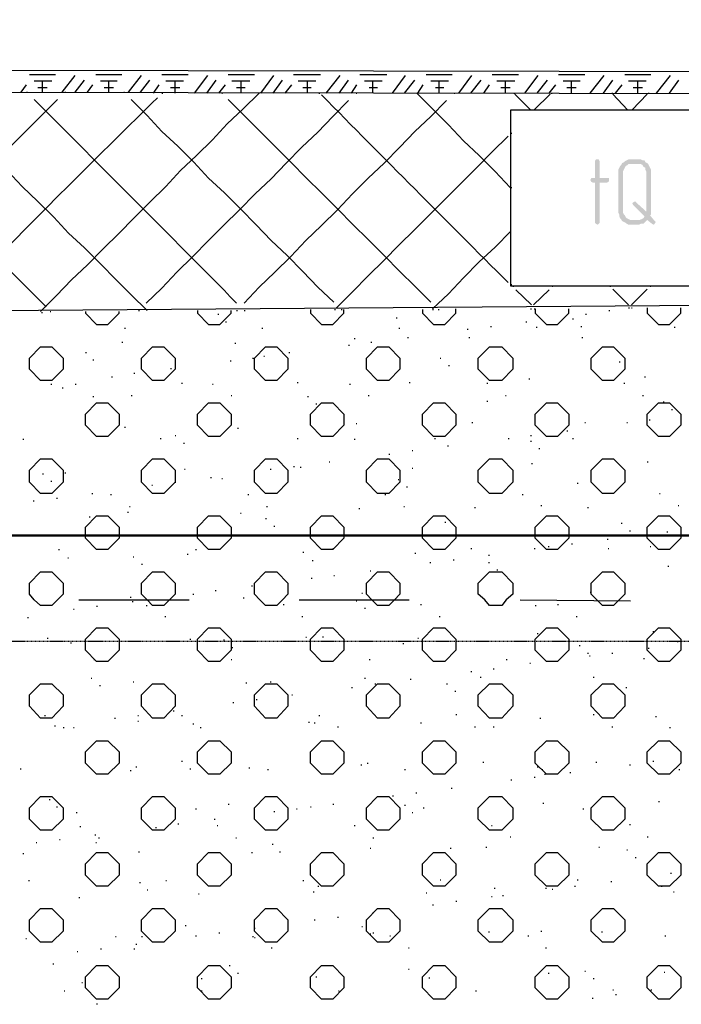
# Model space of a CAD drawing. Header units: millimetres. Extents: x -93479 to 1057970, y -66333 to 172656.
# Tile 48 of 145: x 146545 to 149548, y 47836 to 52305. Entities that reach past the tile are written whole.
import ezdxf

# ---------------------------------------------------------------- set-up
doc = ezdxf.new("R2010")
doc.units = ezdxf.units.MM
doc.linetypes.add('01 Штриховая _4 мм_', pattern=[6, 3.5, -2.5])
doc.layers.add('PDF _Геометрия', color=7, linetype='Continuous')
doc.layers.add('PDF _Сплошная заливка', color=7, linetype='Continuous')
doc.layers.add('РАЗМЕРЫ', color=7, linetype='Continuous', lineweight=9)

# ---------------------------------------------------------------- blocks, each defined once
blk = doc.blocks.new('геология 1')
at = {"layer": 'PDF _Сплошная заливка', "transparency": 33554559}
for points in [[(9.3567, -9.6903), (9.3534, -9.6903), (9.3517, -9.6936), (9.3517, -9.7236), (9.3451, -9.7236), (9.3434, -9.727), (9.3451, -9.7303), (9.3484, -9.732), (9.3517, -9.732), (9.3517, -9.8036), (9.3534, -9.8053), (9.3567, -9.807), (9.3584, -9.8053), (9.3601, -9.8036), (9.3601, -9.732), (9.3734, -9.732), (9.3751, -9.7303), (9.3767, -9.7303), (9.3767, -9.7236), (9.3601, -9.7236), (9.3601, -9.6936), (9.3584, -9.6903)], [(9.4001, -9.697), (9.3984, -9.7003), (9.3967, -9.702), (9.3951, -9.7053), (9.3934, -9.7086), (9.3934, -9.7853), (9.3951, -9.7886), (9.3951, -9.792), (9.3967, -9.7953), (9.3984, -9.797), (9.4001, -9.8003), (9.4184, -9.7986), (9.4151, -9.7986), (9.4117, -9.797), (9.4084, -9.7953), (9.4067, -9.7936), (9.4051, -9.7903), (9.4034, -9.7886), (9.4017, -9.7853), (9.4017, -9.712), (9.4034, -9.7086), (9.4051, -9.7053), (9.4067, -9.702), (9.4101, -9.7003), (9.4117, -9.6986), (9.4267, -9.6986)], [(9.4267, -9.6903), (9.4117, -9.6903), (9.4084, -9.692), (9.4051, -9.6936), (9.4034, -9.6953), (9.4001, -9.697), (9.4267, -9.6986), (9.4334, -9.6986), (9.4367, -9.7003), (9.4384, -9.7036), (9.4417, -9.7053), (9.4417, -9.7086), (9.4434, -9.712), (9.4434, -9.7836), (9.4517, -9.7853), (9.4517, -9.7086), (9.4501, -9.7053), (9.4484, -9.702), (9.4467, -9.6986), (9.4451, -9.697), (9.4417, -9.6953), (9.4401, -9.692), (9.4367, -9.692), (9.4334, -9.6903), (9.4301, -9.6903)], [(9.4234, -9.7653), (9.4201, -9.767), (9.4184, -9.7686), (9.4201, -9.772), (9.4401, -9.792), (9.4384, -9.7953), (9.4351, -9.797), (9.4317, -9.7986), (9.4451, -9.7986), (9.4534, -9.8053), (9.4567, -9.807), (9.4584, -9.8053), (9.4601, -9.802), (9.4584, -9.8003), (9.4501, -9.7903), (9.4517, -9.7886), (9.4517, -9.7853), (9.4434, -9.7836), (9.4251, -9.767)], [(9.4317, -9.7986), (9.4184, -9.7986), (9.4001, -9.8003), (9.4034, -9.802), (9.4067, -9.8036), (9.4084, -9.8053), (9.4117, -9.807), (9.4301, -9.807), (9.4334, -9.8053), (9.4384, -9.8053), (9.4401, -9.8036), (9.4434, -9.8003), (9.4451, -9.7986)]]:
    blk.add_hatch(color=7, dxfattribs=at).paths.add_polyline_path(points)
at = {"layer": 'PDF _Геометрия', "color": 7, "lineweight": 25}
for points in [[(1.0584, -10.097), (1.1434, -10.1053), (1.2334, -10.112), (1.3267, -10.117), (1.4234, -10.122), (1.5234, -10.1253), (1.6284, -10.1286), (1.8451, -10.1286, 0.016666), (3.5067, -9.8736), (3.6901, -9.8503), (3.8901, -9.8236), (4.1034, -9.7986), (4.3301, -9.772), (4.5667, -9.7453), (4.8134, -9.7203), (5.0684, -9.697), (5.3301, -9.677, -0.016439), (7.9617, -9.5303), (12.6001, -9.5386), (13.0317, -9.5386)], [(13.0317, -9.932, 0.001031), (7.9617, -9.9636), (8.0801, -9.9636), (8.0817, -9.9636), (8.0801, -9.9636), (8.0734, -10.0036), (8.0684, -10.042)]]:
    blk.add_lwpolyline(points, format="xyb", dxfattribs=at)
for points in [[(8.3417, -9.5386), (8.3884, -9.5386)], [(8.4001, -9.5703), (8.4234, -9.5403)], [(8.4234, -9.5703), (8.4401, -9.5486)], [(8.4601, -9.5386), (8.5067, -9.5386)], [(8.5184, -9.5703), (8.5417, -9.5403)], [(8.5401, -9.5703), (8.5567, -9.5486)], [(8.5784, -9.5386), (8.6251, -9.5386)], [(8.6367, -9.572), (8.6601, -9.5403)], [(8.6584, -9.572), (8.6751, -9.5486)], [(8.6967, -9.5386), (8.7434, -9.5386)], [(8.7551, -9.572), (8.7784, -9.5403)], [(8.7767, -9.572), (8.7934, -9.5486)], [(8.8134, -9.5386), (8.8617, -9.5386)], [(8.8717, -9.572), (8.8967, -9.5403)], [(8.8951, -9.572), (8.9117, -9.5486)], [(8.9317, -9.5386), (8.9801, -9.5386)], [(8.9901, -9.572), (9.0134, -9.5403)], [(9.0117, -9.572), (9.0301, -9.5486)], [(9.0501, -9.5386), (9.0967, -9.5386)], [(9.1084, -9.572), (9.1317, -9.5403)], [(9.1301, -9.572), (9.1484, -9.5486)], [(9.1684, -9.5386), (9.2151, -9.5386)], [(9.2267, -9.572), (9.2501, -9.5403)], [(9.2484, -9.572), (9.2667, -9.5486)], [(9.2867, -9.5386), (9.3334, -9.5386)], [(9.3434, -9.572), (9.3684, -9.5403)], [(9.3667, -9.572), (9.3834, -9.5486)], [(9.4051, -9.5386), (9.4517, -9.5386)], [(9.4617, -9.572), (9.4867, -9.5403)], [(9.4851, -9.572), (9.5017, -9.5486)], [(8.3267, -9.5703), (8.3367, -9.557)], [(8.3501, -9.5503), (8.3817, -9.5503)], [(8.3567, -9.562), (8.3734, -9.562)], [(8.3651, -9.5703), (8.3651, -9.5503)], [(8.4451, -9.5703), (8.4551, -9.557)], [(8.4684, -9.5503), (8.4984, -9.5503)], [(8.4751, -9.562), (8.4917, -9.562)], [(8.4834, -9.5703), (8.4834, -9.5503)], [(8.5634, -9.572), (8.5734, -9.557)], [(8.5851, -9.5503), (8.6167, -9.5503)], [(8.5934, -9.562), (8.6101, -9.562)], [(8.6017, -9.572), (8.6017, -9.5503)], [(8.6801, -9.572), (8.6917, -9.557)], [(8.7034, -9.5503), (8.7351, -9.5503)], [(8.7117, -9.562), (8.7267, -9.562)], [(8.7201, -9.572), (8.7201, -9.5503)], [(8.7984, -9.572), (8.8101, -9.557)], [(8.8217, -9.5503), (8.8534, -9.5503)], [(8.8301, -9.562), (8.8451, -9.562)], [(8.8384, -9.572), (8.8384, -9.5503)], [(8.9167, -9.572), (8.9267, -9.557)], [(8.9401, -9.5503), (8.9717, -9.5503)], [(8.9484, -9.562), (8.9634, -9.562)], [(8.9551, -9.572), (8.9551, -9.5503)], [(9.0351, -9.572), (9.0451, -9.557)], [(9.0584, -9.5503), (9.0901, -9.5503)], [(9.0667, -9.562), (9.0817, -9.562)], [(9.0734, -9.572), (9.0734, -9.5503)], [(9.1534, -9.572), (9.1634, -9.557)], [(9.1767, -9.5503), (9.2084, -9.5503)], [(9.1834, -9.562), (9.2001, -9.562)], [(9.1917, -9.572), (9.1917, -9.5503)], [(9.2701, -9.572), (9.2817, -9.557)], [(9.2951, -9.5503), (9.3251, -9.5503)], [(9.3017, -9.562), (9.3184, -9.562)], [(9.3101, -9.572), (9.3101, -9.5503)], [(9.3884, -9.572), (9.4001, -9.557)], [(9.4117, -9.5503), (9.4434, -9.5503)], [(9.4201, -9.562), (9.4367, -9.562)], [(9.4284, -9.572), (9.4284, -9.5503)], [(12.6017, -9.5786), (12.6001, -9.5786), (7.9617, -9.5703), (8.0801, -9.5703)], [(8.1417, -9.8336), (8.1701, -9.8053), (8.1984, -9.7786), (8.2251, -9.7503), (8.2534, -9.722), (8.2817, -9.6936), (8.3084, -9.667), (8.3367, -9.6386), (8.3651, -9.6103), (8.3917, -9.5836)], [(8.5517, -9.9603), (8.5234, -9.932), (8.4967, -9.9053), (8.4684, -9.877), (8.4401, -9.8486), (8.4117, -9.822), (8.3851, -9.7936), (8.3567, -9.7653), (8.3284, -9.7386), (8.3017, -9.7103), (8.2734, -9.682), (8.2451, -9.6536), (8.2184, -9.627), (8.1901, -9.5986), (8.1617, -9.5703)], [(8.3367, -9.5703), (8.3384, -9.5703)], [(8.3617, -9.962), (8.3901, -9.9336), (8.4167, -9.9053), (8.4451, -9.8786), (8.4734, -9.8503), (8.5017, -9.822), (8.5284, -9.7953), (8.5567, -9.767), (8.5851, -9.7386), (8.6117, -9.7103), (8.6401, -9.6836), (8.6684, -9.6553), (8.6951, -9.627), (8.7234, -9.6003), (8.7517, -9.572)], [(8.4051, -9.5703), (8.4067, -9.5703)], [(8.5101, -9.5703), (8.5117, -9.5703)], [(8.8851, -9.9453), (8.8567, -9.9186), (8.8301, -9.8903), (8.8017, -9.862), (8.7734, -9.8353), (8.7467, -9.807), (8.7184, -9.7786), (8.6901, -9.7503), (8.6617, -9.7236), (8.6351, -9.6953), (8.6067, -9.667), (8.5784, -9.6403), (8.5517, -9.612), (8.5234, -9.5836)], [(8.5784, -9.572), (8.5801, -9.572)], [(8.6851, -9.572), (8.6867, -9.572)], [(9.0584, -9.9453), (9.0301, -9.917), (9.0034, -9.8903), (8.9751, -9.862), (8.9467, -9.8336), (8.9201, -9.807), (8.8917, -9.7786), (8.8634, -9.7503), (8.8367, -9.7236), (8.8084, -9.6953), (8.7801, -9.667), (8.7517, -9.6386), (8.7251, -9.612), (8.6967, -9.5836)], [(8.8584, -9.572), (8.8601, -9.572)], [(8.9251, -9.572), (8.9267, -9.572)], [(9.2001, -9.7403), (9.1734, -9.712), (9.1451, -9.6836), (9.1167, -9.657), (9.0901, -9.6286), (9.0617, -9.6003), (9.0334, -9.572)], [(9.1001, -9.572), (9.1017, -9.572)], [(9.2067, -9.572), (9.2084, -9.572)], [(9.2367, -9.602), (9.2084, -9.5736)], [(9.2434, -9.602), (9.2717, -9.5736)], [(9.2734, -9.572), (9.2751, -9.572)], [(9.3817, -9.572), (9.3834, -9.572)], [(9.4101, -9.602), (9.3834, -9.5736)], [(9.4167, -9.602), (9.4184, -9.602), (9.4451, -9.5736)], [(9.4467, -9.572), (9.4484, -9.572)], [(8.5501, -9.947), (8.5784, -9.9203), (8.6051, -9.892), (8.6334, -9.8636), (8.6617, -9.8353), (8.6884, -9.8086), (8.7167, -9.7803), (8.7451, -9.752), (8.7734, -9.7253), (8.8001, -9.697), (8.8284, -9.6686), (8.8567, -9.642), (8.8834, -9.6136), (8.9117, -9.5853)], [(8.7251, -9.947), (8.7517, -9.9186), (8.7801, -9.892), (8.8084, -9.8636), (8.8351, -9.8353), (8.8634, -9.8086), (8.8917, -9.7803), (8.9184, -9.752), (8.9467, -9.7236), (8.9751, -9.697), (9.0034, -9.6686), (9.0301, -9.6403), (9.0584, -9.6136), (9.0867, -9.5853)], [(9.2384, -9.602), (9.2401, -9.602)], [(9.4117, -9.602), (9.4134, -9.602)], [(8.8901, -9.9553), (8.9184, -9.927), (8.9467, -9.8986), (8.9751, -9.8703), (9.0017, -9.8436), (9.0301, -9.8153), (9.0584, -9.787), (9.0851, -9.7603), (9.1134, -9.732), (9.1417, -9.7036), (9.1684, -9.677), (9.1967, -9.6486)], [(9.2017, -9.6436), (9.2034, -9.6436)], [(9.2017, -9.7403), (9.2034, -9.7403)], [(9.0617, -9.957), (9.0901, -9.9303), (9.1167, -9.902), (9.1451, -9.8736), (9.1734, -9.847), (9.2017, -9.8186)], [(9.2017, -9.9136), (9.2034, -9.9136)], [(9.2051, -9.917), (9.2067, -9.917)], [(9.2751, -9.917), (9.2767, -9.917)], [(9.3784, -9.917), (9.3801, -9.917)], [(9.4501, -9.917), (9.4517, -9.917)], [(9.2384, -9.9503), (9.2101, -9.9236)], [(9.2417, -9.9503), (9.2701, -9.9236)], [(9.4117, -9.9503), (9.3834, -9.922)], [(9.4167, -9.9503), (9.4451, -9.922)], [(8.3634, -9.9636), (8.3651, -9.9636)], [(8.3784, -9.962), (8.3801, -9.962)], [(8.4417, -9.962), (8.4417, -9.9653), (8.4617, -9.9853), (8.4817, -9.9853), (8.5017, -9.9653), (8.5017, -9.962)], [(8.5367, -9.9603), (8.5384, -9.9603)], [(8.6417, -9.9603), (8.6417, -9.9653), (8.6617, -9.9853), (8.6817, -9.9853), (8.7017, -9.9653), (8.7017, -9.9603)], [(8.6784, -9.967), (8.6801, -9.967)], [(8.7117, -9.9603), (8.7134, -9.9603)], [(8.7251, -9.9603), (8.7267, -9.9603)], [(8.8434, -9.9586), (8.8434, -9.9653), (8.8634, -9.9853), (8.8834, -9.9853), (8.9034, -9.9653), (8.9034, -9.9586)], [(8.8867, -9.9586), (8.8884, -9.9586)], [(8.8984, -9.9586), (8.9001, -9.9586)], [(9.0434, -9.9586), (9.0434, -9.9653), (9.0634, -9.9853), (9.0834, -9.9853), (9.1034, -9.9653), (9.1034, -9.957)], [(9.0617, -9.9586), (9.0634, -9.9586)], [(9.0717, -9.9586), (9.0734, -9.9586)], [(9.2367, -9.957), (9.2384, -9.957)], [(9.2434, -9.957), (9.2451, -9.957), (9.2451, -9.9653), (9.2651, -9.9853), (9.2851, -9.9853), (9.3051, -9.9653), (9.3051, -9.957)], [(9.3351, -9.967), (9.3367, -9.967)], [(9.3767, -9.9603), (9.3784, -9.9603)], [(9.4117, -9.9553), (9.4134, -9.9553)], [(9.4167, -9.9553), (9.4184, -9.9553)], [(9.4451, -9.9553), (9.4451, -9.9653), (9.4651, -9.9853), (9.4851, -9.9853), (9.5051, -9.9653), (9.5051, -9.9553)], [(8.6917, -9.9803), (8.6934, -9.9803)], [(8.9967, -9.9736), (8.9984, -9.9736)], [(9.1651, -9.9886), (9.1667, -9.9886)], [(9.2284, -9.9803), (9.2301, -9.9803)], [(9.3117, -9.9753), (9.3134, -9.9753)], [(9.3267, -9.9886), (9.3284, -9.9886)], [(8.5117, -9.992), (8.5134, -9.992)], [(8.7567, -9.992), (8.7584, -9.992)], [(9.0017, -9.992), (9.0034, -9.992)], [(9.1234, -9.9936), (9.1251, -9.9936)], [(9.2467, -9.9903), (9.2484, -9.9903)], [(9.4934, -9.9903), (9.4951, -9.9903)], [(8.5067, -10.017), (8.5084, -10.017)], [(8.7084, -10.0186), (8.7101, -10.0186)], [(8.9117, -10.022), (8.9134, -10.022)], [(8.9217, -10.0103), (8.9234, -10.0103)], [(8.9517, -10.017), (8.9534, -10.017)], [(9.0167, -10.0086), (9.0184, -10.0086)], [(9.1267, -10.0086), (9.1284, -10.0086)], [(9.3284, -10.0086), (9.3301, -10.0086)], [(8.4417, -10.0353), (8.4434, -10.0353)], [(8.8051, -10.0353), (8.8067, -10.0353)], [(8.4551, -10.0486), (8.4567, -10.0486)], [(8.7001, -10.0503), (8.7017, -10.0503)], [(8.7401, -10.0453), (8.7417, -10.0453)], [(8.7601, -10.042), (8.7617, -10.042)], [(9.0751, -10.0453), (9.0767, -10.0453)], [(9.0901, -10.0586), (9.0917, -10.0586)], [(9.3951, -10.052), (9.3967, -10.052)], [(8.5284, -10.072), (8.5301, -10.072)], [(8.5934, -10.0636), (8.5951, -10.0636)], [(8.3801, -10.092), (8.3817, -10.092)], [(8.4234, -10.092), (8.4251, -10.092)], [(8.4884, -10.0786), (8.4901, -10.0786)], [(8.6134, -10.0903), (8.6151, -10.0903)], [(8.6684, -10.092), (8.6701, -10.092)], [(8.8201, -10.0886), (8.8217, -10.0886)], [(8.9134, -10.092), (8.9151, -10.092)], [(9.0201, -10.0886), (9.0217, -10.0886)], [(9.1584, -10.0903), (9.1601, -10.0903)], [(9.2334, -10.082), (9.2351, -10.082)], [(9.4034, -10.0903), (9.4051, -10.0903)], [(9.4401, -10.0786), (9.4417, -10.0786)], [(8.4001, -10.0986), (8.4017, -10.0986)], [(8.5234, -10.112), (8.5251, -10.112)], [(8.7017, -10.112), (8.7034, -10.112)], [(8.9467, -10.112), (8.9484, -10.112)], [(9.1917, -10.112), (9.1934, -10.112)], [(9.4367, -10.112), (9.4384, -10.112)], [(8.4551, -10.1136), (8.4567, -10.1136)], [(8.8384, -10.1136), (8.8401, -10.1136)], [(8.8534, -10.127), (8.8551, -10.127)], [(9.1584, -10.122), (9.1601, -10.122)], [(9.4734, -10.1236), (9.4751, -10.1236)], [(9.4884, -10.137), (9.4901, -10.137)], [(8.9251, -10.162), (8.9267, -10.162)], [(9.1317, -10.1603), (9.1334, -10.1603)], [(9.3334, -10.1603), (9.3351, -10.1603)], [(9.4084, -10.1603), (9.4101, -10.1603)], [(9.4484, -10.1553), (9.4501, -10.1553)], [(8.5117, -10.1686), (8.5134, -10.1686)], [(8.7134, -10.1703), (8.7151, -10.1703)], [(9.3017, -10.1753), (9.3034, -10.1753)], [(8.3301, -10.1903), (8.3317, -10.1903)], [(8.5751, -10.1886), (8.5767, -10.1886)], [(8.6017, -10.1836), (8.6034, -10.1836)], [(8.6167, -10.197), (8.6184, -10.197)], [(8.8201, -10.1886), (8.8217, -10.1886)], [(8.9217, -10.1903), (8.9234, -10.1903)], [(9.0651, -10.1886), (9.0667, -10.1886)], [(9.1967, -10.1886), (9.1984, -10.1886)], [(9.2367, -10.1836), (9.2384, -10.1836)], [(9.2367, -10.1936), (9.2384, -10.1936)], [(9.3117, -10.1886), (9.3134, -10.1886)], [(8.9834, -10.217), (8.9851, -10.217)], [(9.0251, -10.2103), (9.0267, -10.2103)], [(9.0884, -10.202), (9.0901, -10.202)], [(9.2517, -10.207), (9.2534, -10.207)], [(8.6017, -10.267), (8.5817, -10.287), (8.5617, -10.287), (8.5417, -10.267), (8.5417, -10.2453), (8.5617, -10.2253), (8.5817, -10.2253), (8.6017, -10.2453), (8.6017, -10.267), (8.6034, -10.267)], [(8.8767, -10.2303), (8.8784, -10.2303)], [(9.2384, -10.2336), (9.2401, -10.2336)], [(9.4451, -10.2303), (9.4467, -10.2303)], [(8.3651, -10.252), (8.3667, -10.252)], [(8.4051, -10.2503), (8.4067, -10.2503)], [(8.6184, -10.2436), (8.6201, -10.2436)], [(8.7717, -10.2436), (8.7734, -10.2436)], [(8.8134, -10.2386), (8.8151, -10.2386)], [(8.8251, -10.2403), (8.8267, -10.2403)], [(9.0251, -10.242), (9.0267, -10.242)], [(8.3801, -10.2653), (8.3817, -10.2653)], [(8.6651, -10.2586), (8.6667, -10.2586)], [(8.6851, -10.2603), (8.6867, -10.2603)], [(9.0001, -10.262), (9.0017, -10.262)], [(9.3201, -10.2686), (9.3217, -10.2686)], [(8.4534, -10.287), (8.4551, -10.287)], [(8.5601, -10.272), (8.5617, -10.272)], [(9.0151, -10.2753), (9.0167, -10.2753)], [(9.4667, -10.287), (9.4684, -10.287)], [(8.3484, -10.3003), (8.3501, -10.3003)], [(8.3901, -10.2953), (8.3917, -10.2953)], [(8.4867, -10.2886), (8.4884, -10.2886)], [(8.7317, -10.2886), (8.7334, -10.2886)], [(8.9767, -10.2886), (8.9784, -10.2886)], [(9.2217, -10.2886), (9.2234, -10.2886)], [(8.5167, -10.3203), (8.5184, -10.3203)], [(8.5201, -10.3103), (8.5217, -10.3103)], [(8.7184, -10.322), (8.7201, -10.322)], [(8.7651, -10.3103), (8.7667, -10.3103)], [(8.9301, -10.3136), (8.9317, -10.3136)], [(9.0101, -10.3103), (9.0117, -10.3103)], [(9.1367, -10.312), (9.1384, -10.312)], [(9.2551, -10.3086), (9.2567, -10.3086)], [(9.3384, -10.312), (9.3401, -10.312)], [(9.5001, -10.3086), (9.5017, -10.3086)], [(8.4484, -10.3286), (8.4501, -10.3286)], [(8.7634, -10.332), (8.7651, -10.332)], [(9.0834, -10.3386), (9.0851, -10.3386)], [(9.3984, -10.3403), (9.4001, -10.3403)], [(8.7784, -10.3453), (8.7801, -10.3453)], [(9.4134, -10.3536), (9.4151, -10.3536)], [(9.4801, -10.3553), (9.4817, -10.3553)], [(9.3734, -10.3686), (9.3751, -10.3686)], [(8.3934, -10.387), (8.3951, -10.387)], [(8.6384, -10.387), (8.6401, -10.387)], [(8.8301, -10.392), (8.8317, -10.392)], [(8.8834, -10.3853), (8.8851, -10.3853)], [(9.0301, -10.3936), (9.0317, -10.3936)], [(9.1301, -10.3853), (9.1317, -10.3853)], [(9.2434, -10.3853), (9.2451, -10.3853)], [(9.2684, -10.382), (9.2701, -10.382)], [(9.3101, -10.377), (9.3117, -10.377)], [(9.3751, -10.3853), (9.3767, -10.3853)], [(9.4501, -10.382), (9.4517, -10.382)], [(8.4101, -10.402), (8.4117, -10.402)], [(8.5267, -10.4003), (8.5284, -10.4003)], [(8.6234, -10.3953), (8.6251, -10.3953)], [(8.8467, -10.407), (8.8484, -10.407)], [(9.0567, -10.4103), (9.0584, -10.4103)], [(9.0984, -10.4053), (9.1001, -10.4053)], [(9.1617, -10.397), (9.1634, -10.397)], [(9.1617, -10.4103), (9.1634, -10.4103)], [(8.5417, -10.4136), (8.5434, -10.4136)], [(8.9501, -10.4253), (8.9517, -10.4253)], [(9.1767, -10.4236), (9.1784, -10.4236)], [(9.4817, -10.417), (9.4834, -10.417)], [(8.8451, -10.4386), (8.8467, -10.4386)], [(8.8851, -10.4336), (8.8867, -10.4336)], [(8.6734, -10.4603), (8.6751, -10.4603)], [(8.7384, -10.452), (8.7401, -10.452)], [(9.1417, -10.4636), (9.1434, -10.4636)], [(9.3434, -10.4636), (9.3451, -10.4636)], [(8.4301, -10.477), (8.6267, -10.477)], [(8.5217, -10.472), (8.5234, -10.472)], [(8.5251, -10.4803), (8.5267, -10.4803)], [(8.6101, -10.477), (8.6117, -10.477)], [(8.6334, -10.467), (8.6351, -10.467)], [(8.7234, -10.4736), (8.7251, -10.4736)], [(8.8234, -10.477), (9.0201, -10.477)], [(8.9251, -10.4786), (8.9267, -10.4786)], [(8.9351, -10.4653), (8.9367, -10.4653)], [(9.2184, -10.477), (9.4151, -10.4786)], [(8.4201, -10.4936), (8.4217, -10.4936)], [(8.4617, -10.4886), (8.4634, -10.4886)], [(8.5501, -10.487), (8.5517, -10.487)], [(8.7951, -10.4853), (8.7967, -10.4853)], [(8.9401, -10.492), (8.9417, -10.492)], [(9.0401, -10.4853), (9.0417, -10.4853)], [(9.2451, -10.487), (9.2467, -10.487)], [(9.2851, -10.4853), (9.2867, -10.4853)], [(8.3384, -10.5086), (8.3401, -10.5086)], [(8.5834, -10.507), (8.5851, -10.507)], [(8.8284, -10.507), (8.8301, -10.507)], [(9.0734, -10.507), (9.0751, -10.507)], [(9.3184, -10.507), (9.3201, -10.507)], [(9.4551, -10.5336), (9.4567, -10.5336)], [(8.3734, -10.5453), (8.3751, -10.5453)], [(8.6284, -10.547), (8.6301, -10.547)], [(8.6884, -10.5486), (8.6901, -10.5486)], [(8.8351, -10.5436), (8.8367, -10.5436)], [(8.8651, -10.5429), (8.8667, -10.5429)], [(9.0351, -10.5453), (9.0367, -10.5453)], [(9.2484, -10.537), (9.2501, -10.537)], [(9.4984, -10.5512), (9.5001, -10.5512)], [(8.4151, -10.5536), (8.4167, -10.5536)], [(8.7034, -10.562), (8.7051, -10.562)], [(9.0084, -10.5553), (9.0101, -10.5553)], [(9.3234, -10.5586), (9.3251, -10.5586)], [(9.4467, -10.5636), (9.4484, -10.5636)], [(8.4567, -10.5836), (8.4584, -10.5836)], [(8.7017, -10.5836), (8.7034, -10.5836)], [(8.9484, -10.5836), (8.9501, -10.5836)], [(9.1934, -10.5836), (9.1951, -10.5836)], [(9.3384, -10.572), (9.3401, -10.572)], [(9.3417, -10.577), (9.3434, -10.577)], [(9.3817, -10.572), (9.3834, -10.572)], [(9.4384, -10.582), (9.4401, -10.582)], [(9.1701, -10.6003), (9.1717, -10.6003)], [(9.2351, -10.5903), (9.2367, -10.5903)], [(8.4517, -10.617), (8.4534, -10.617)], [(8.9401, -10.617), (8.9417, -10.617)], [(9.0217, -10.6186), (9.0234, -10.6186)], [(9.1301, -10.6053), (9.1317, -10.6053)], [(9.1467, -10.6153), (9.1484, -10.6153)], [(9.3484, -10.6153), (9.3501, -10.6153)], [(8.4667, -10.6303), (8.4684, -10.6303)], [(8.5267, -10.6236), (8.5284, -10.6236)], [(8.7284, -10.6253), (8.7301, -10.6253)], [(8.7717, -10.6236), (8.7734, -10.6236)], [(8.9167, -10.6336), (8.9184, -10.6336)], [(8.9584, -10.627), (8.9601, -10.627)], [(9.0867, -10.627), (9.0884, -10.627)], [(9.4067, -10.6336), (9.4084, -10.6336)], [(8.7467, -10.6553), (8.7484, -10.6553)], [(8.8101, -10.647), (8.8117, -10.647)], [(9.1017, -10.6403), (9.1034, -10.6403)], [(8.7051, -10.6603), (8.7067, -10.6603)], [(8.3684, -10.6836), (8.3701, -10.6836)], [(8.4934, -10.6886), (8.4951, -10.6886)], [(8.5351, -10.6836), (8.5367, -10.6836)], [(8.5984, -10.6753), (8.6001, -10.6753)], [(8.6134, -10.6836), (8.6151, -10.6836)], [(8.8584, -10.6836), (8.8601, -10.6836)], [(9.1034, -10.682), (9.1051, -10.682)], [(9.2534, -10.6886), (9.2551, -10.6886)], [(9.3484, -10.682), (9.3501, -10.682)], [(9.4601, -10.6853), (9.4617, -10.6853)], [(8.3867, -10.702), (8.3884, -10.702)], [(8.4017, -10.7053), (8.4034, -10.7053)], [(8.4201, -10.7053), (8.4217, -10.7053)], [(8.5351, -10.6936), (8.5367, -10.6936)], [(8.6334, -10.6986), (8.6351, -10.6986)], [(8.6467, -10.7053), (8.6484, -10.7053)], [(8.8401, -10.6953), (8.8417, -10.6953)], [(8.8501, -10.697), (8.8517, -10.697)], [(8.8917, -10.7036), (8.8934, -10.7036)], [(9.0401, -10.697), (9.0417, -10.697)], [(9.1367, -10.7036), (9.1384, -10.7036)], [(9.1701, -10.7036), (9.1717, -10.7036)], [(9.3817, -10.7036), (9.3834, -10.7036)], [(9.4851, -10.7053), (9.4867, -10.7053)], [(8.3251, -10.7786), (8.3267, -10.7786)], [(8.5317, -10.7753), (8.5334, -10.7753)], [(8.6134, -10.7653), (8.6151, -10.7653)], [(8.6284, -10.7786), (8.6301, -10.7786)], [(8.7334, -10.777), (8.7351, -10.777)], [(8.7667, -10.7803), (8.7684, -10.7803)], [(8.9334, -10.772), (8.9351, -10.772)], [(8.9451, -10.7686), (8.9467, -10.7686)], [(9.0117, -10.7803), (9.0134, -10.7803)], [(9.1517, -10.767), (9.1534, -10.767)], [(9.2484, -10.7753), (9.2501, -10.7753)], [(9.2567, -10.7803), (9.2584, -10.7803)], [(9.3534, -10.767), (9.3551, -10.767)], [(9.4134, -10.772), (9.4151, -10.772)], [(9.4551, -10.7653), (9.4567, -10.7653)], [(9.5017, -10.7803), (9.5034, -10.7803)], [(8.5217, -10.782), (8.5234, -10.782)], [(9.2434, -10.7936), (9.2451, -10.7936)], [(9.2617, -10.7886), (9.2634, -10.7886)], [(9.3067, -10.7853), (9.3084, -10.7853)], [(9.0951, -10.8136), (9.0967, -10.8136)], [(9.2017, -10.7986), (9.2034, -10.7986)], [(8.9901, -10.827), (8.9917, -10.827)], [(9.0317, -10.822), (9.0334, -10.822)], [(8.3767, -10.8336), (8.3784, -10.8336)], [(8.3901, -10.847), (8.3917, -10.847)], [(8.6384, -10.8503), (8.6401, -10.8503)], [(8.6967, -10.842), (8.6984, -10.842)], [(8.8184, -10.8503), (8.8201, -10.8503)], [(8.8434, -10.847), (8.8451, -10.847)], [(8.8834, -10.842), (8.8851, -10.842)], [(9.0117, -10.8436), (9.0134, -10.8436)], [(9.0451, -10.8486), (9.0467, -10.8486)], [(9.2584, -10.8403), (9.2601, -10.8403)], [(9.3301, -10.8503), (9.3317, -10.8503)], [(9.4651, -10.837), (9.4667, -10.837)], [(8.4251, -10.857), (8.4267, -10.857)], [(8.7784, -10.8553), (8.7801, -10.8553)], [(9.0251, -10.857), (9.0267, -10.857)], [(8.4317, -10.882), (8.4334, -10.882)], [(8.5667, -10.8836), (8.5684, -10.8836)], [(8.6067, -10.877), (8.6084, -10.877)], [(8.6717, -10.8686), (8.6734, -10.8686)], [(8.6767, -10.8803), (8.6784, -10.8803)], [(8.9217, -10.8803), (8.9234, -10.8803)], [(9.1667, -10.8803), (9.1684, -10.8803)], [(9.4134, -10.8786), (9.4151, -10.8786)], [(8.4584, -10.897), (8.4601, -10.897)], [(8.4651, -10.902), (8.4667, -10.902)], [(8.7101, -10.902), (8.7117, -10.902)], [(8.9551, -10.902), (8.9567, -10.902)], [(9.2001, -10.9003), (9.2017, -10.9003)], [(9.4451, -10.9003), (9.4467, -10.9003)], [(8.3534, -10.9103), (8.3551, -10.9103)], [(8.3951, -10.9053), (8.3967, -10.9053)], [(8.4601, -10.9103), (8.4617, -10.9103)], [(8.7751, -10.9136), (8.7767, -10.9136)], [(8.9501, -10.9203), (8.9517, -10.9203)], [(9.0934, -10.9203), (9.0951, -10.9203)], [(9.1567, -10.9186), (9.1584, -10.9186)], [(9.3584, -10.9186), (9.3601, -10.9186)], [(8.3301, -10.9303), (8.3317, -10.9303)], [(8.5367, -10.927), (8.5384, -10.927)], [(8.7384, -10.9286), (8.7401, -10.9286)], [(8.7884, -10.927), (8.7901, -10.927)], [(9.4084, -10.9236), (9.4101, -10.9236)], [(9.4234, -10.937), (9.4251, -10.937)], [(9.4867, -10.9653), (9.4884, -10.9653)], [(8.3401, -10.9786), (8.3417, -10.9786)], [(8.5384, -10.982), (8.5401, -10.982)], [(8.5851, -10.9786), (8.5867, -10.9786)], [(8.8301, -10.9786), (8.8317, -10.9786)], [(8.8567, -10.9886), (8.8584, -10.9886)], [(9.0751, -10.977), (9.0767, -10.977)], [(9.3151, -10.9886), (9.3167, -10.9886)], [(9.3201, -10.977), (9.3217, -10.977)], [(9.3801, -10.9803), (9.3817, -10.9803)], [(9.4701, -10.9886), (9.4717, -10.9886)], [(8.4301, -11.0086), (8.4317, -11.0086)], [(8.5517, -10.9953), (8.5534, -10.9953)], [(8.6434, -11.002), (8.6451, -11.002)], [(8.8484, -10.9986), (8.8501, -10.9986)], [(9.0501, -11.0003), (9.0517, -11.0003)], [(9.1667, -11.007), (9.1684, -11.007)], [(9.1717, -10.992), (9.1734, -10.992)], [(9.1867, -11.0053), (9.1884, -11.0053)], [(9.2634, -10.992), (9.2651, -10.992)], [(9.2751, -10.9936), (9.2767, -10.9936)], [(9.4917, -10.9986), (9.4934, -10.9986)], [(9.0617, -11.022), (9.0634, -11.022)], [(9.1034, -11.0153), (9.1051, -11.0153)], [(8.8917, -11.0436), (8.8934, -11.0436)], [(8.9551, -11.0353), (8.9567, -11.0353)], [(8.6201, -11.0586), (8.6217, -11.0586)], [(8.8501, -11.0486), (8.8517, -11.0486)], [(8.9351, -11.0603), (8.9367, -11.0603)], [(8.4951, -11.0786), (8.4967, -11.0786)], [(8.5417, -11.0786), (8.5434, -11.0786)], [(8.6384, -11.077), (8.6401, -11.077)], [(8.6801, -11.072), (8.6817, -11.072)], [(8.7401, -11.0786), (8.7417, -11.0786)], [(8.7434, -11.0636), (8.7451, -11.0636)], [(8.9501, -11.0736), (8.9517, -11.0736)], [(8.9551, -11.072), (8.9567, -11.072)], [(8.9851, -11.077), (8.9867, -11.077)], [(9.1617, -11.0703), (9.1634, -11.0703)], [(9.2317, -11.077), (9.2334, -11.077)], [(9.2551, -11.0686), (9.2567, -11.0686)], [(9.3634, -11.0703), (9.3651, -11.0703)], [(9.4767, -11.077), (9.4784, -11.077)], [(8.3351, -11.082), (8.3367, -11.082)], [(8.5317, -11.092), (8.5334, -11.092)], [(8.7434, -11.0803), (8.7451, -11.0803)], [(8.4267, -11.1053), (8.4284, -11.1053)], [(8.4684, -11.1003), (8.4701, -11.1003)], [(8.5284, -11.1003), (8.5301, -11.1003)], [(8.7734, -11.0986), (8.7751, -11.0986)], [(9.0184, -11.0986), (9.0201, -11.0986)], [(9.2634, -11.0986), (9.2651, -11.0986)], [(8.3834, -11.127), (8.3851, -11.127)], [(8.6984, -11.1303), (8.7001, -11.1303)], [(8.7134, -11.1436), (8.7151, -11.1436)], [(9.0184, -11.137), (9.0201, -11.137)], [(9.2684, -11.1436), (9.2701, -11.1436)], [(9.3334, -11.1403), (9.3351, -11.1403)], [(9.4751, -11.142), (9.4767, -11.142)], [(8.4351, -11.1603), (8.4367, -11.1603)], [(8.6484, -11.1536), (8.6501, -11.1536)], [(8.8534, -11.1503), (8.8551, -11.1503)], [(9.0551, -11.152), (9.0567, -11.152)], [(9.3484, -11.1536), (9.3501, -11.1536)], [(8.4034, -11.1753), (8.4051, -11.1753)], [(8.6484, -11.1753), (8.6501, -11.1753)], [(8.8934, -11.1753), (8.8951, -11.1753)], [(9.1384, -11.1753), (9.1401, -11.1753)], [(9.3834, -11.1736), (9.3851, -11.1736)], [(9.3884, -11.182), (9.3901, -11.182)], [(9.4517, -11.1736), (9.4534, -11.1736)], [(8.4617, -11.1986), (8.4634, -11.1986)], [(9.3467, -11.1886), (9.3484, -11.1886)]]:
    blk.add_lwpolyline(points, dxfattribs=at)
for points in [[(9.2017, -9.7603), (9.2017, -9.602), (9.6351, -9.602), (9.6351, -9.917), (9.2017, -9.917)], [(8.3417, -10.0653), (8.3417, -10.0453), (8.3617, -10.0253), (8.3817, -10.0253), (8.4017, -10.0453), (8.4017, -10.0653), (8.3817, -10.0853), (8.3617, -10.0853)], [(8.5417, -10.0653), (8.5417, -10.0453), (8.5617, -10.0253), (8.5817, -10.0253), (8.6017, -10.0453), (8.6017, -10.0653), (8.5817, -10.0853), (8.5617, -10.0853)], [(8.7434, -10.0653), (8.7434, -10.0453), (8.7634, -10.0253), (8.7834, -10.0253), (8.8034, -10.0453), (8.8034, -10.0653), (8.7834, -10.0853), (8.7634, -10.0853)], [(8.9434, -10.0653), (8.9434, -10.0453), (8.9634, -10.0253), (8.9834, -10.0253), (9.0034, -10.0453), (9.0034, -10.0653), (8.9834, -10.0853), (8.9634, -10.0853)], [(9.1434, -10.0653), (9.1434, -10.0453), (9.1634, -10.0253), (9.1851, -10.0253), (9.2051, -10.0453), (9.2051, -10.0653), (9.1851, -10.0853), (9.1634, -10.0853)], [(9.3451, -10.0653), (9.3451, -10.0453), (9.3651, -10.0253), (9.3851, -10.0253), (9.4051, -10.0453), (9.4051, -10.0653), (9.3851, -10.0853), (9.3651, -10.0853)], [(8.4417, -10.1653), (8.4417, -10.1453), (8.4617, -10.1253), (8.4817, -10.1253), (8.5017, -10.1453), (8.5017, -10.1653), (8.4817, -10.1853), (8.4617, -10.1853)], [(8.6417, -10.1653), (8.6417, -10.1453), (8.6617, -10.1253), (8.6817, -10.1253), (8.7017, -10.1453), (8.7017, -10.1653), (8.6817, -10.1853), (8.6617, -10.1853)], [(8.8434, -10.1653), (8.8434, -10.1453), (8.8634, -10.1253), (8.8834, -10.1253), (8.9034, -10.1453), (8.9034, -10.1653), (8.8834, -10.1853), (8.8634, -10.1853)], [(9.0434, -10.1653), (9.0434, -10.1453), (9.0634, -10.1253), (9.0834, -10.1253), (9.1034, -10.1453), (9.1034, -10.1653), (9.0834, -10.1853), (9.0634, -10.1853)], [(9.2451, -10.1653), (9.2451, -10.1453), (9.2651, -10.1253), (9.2851, -10.1253), (9.3051, -10.1453), (9.3051, -10.1653), (9.2851, -10.1853), (9.2651, -10.1853)], [(9.4451, -10.1653), (9.4451, -10.1453), (9.4651, -10.1253), (9.4851, -10.1253), (9.5051, -10.1453), (9.5051, -10.1653), (9.4851, -10.1853), (9.4651, -10.1853)], [(8.3417, -10.267), (8.3417, -10.2453), (8.3617, -10.2253), (8.3817, -10.2253), (8.4017, -10.2453), (8.4017, -10.267), (8.3817, -10.287), (8.3617, -10.287)], [(8.7434, -10.267), (8.7434, -10.2453), (8.7634, -10.2253), (8.7834, -10.2253), (8.8034, -10.2453), (8.8034, -10.267), (8.7834, -10.287), (8.7634, -10.287)], [(8.9434, -10.267), (8.9434, -10.2453), (8.9634, -10.2253), (8.9834, -10.2253), (9.0034, -10.2453), (9.0034, -10.267), (8.9834, -10.287), (8.9634, -10.287)], [(9.1434, -10.267), (9.1434, -10.2453), (9.1634, -10.2253), (9.1851, -10.2253), (9.2051, -10.2453), (9.2051, -10.267), (9.1851, -10.287), (9.1634, -10.287)], [(9.3451, -10.267), (9.3451, -10.2453), (9.3651, -10.2253), (9.3851, -10.2253), (9.4051, -10.2453), (9.4051, -10.267), (9.3851, -10.287), (9.3651, -10.287)], [(8.4417, -10.367), (8.4417, -10.347), (8.4617, -10.327), (8.4817, -10.327), (8.5017, -10.347), (8.5017, -10.367), (8.4817, -10.387), (8.4617, -10.387)], [(8.6417, -10.367), (8.6417, -10.347), (8.6617, -10.327), (8.6817, -10.327), (8.7017, -10.347), (8.7017, -10.367), (8.6817, -10.387), (8.6617, -10.387)], [(8.8434, -10.367), (8.8434, -10.347), (8.8634, -10.327), (8.8834, -10.327), (8.9034, -10.347), (8.9034, -10.367), (8.8834, -10.387), (8.8634, -10.387)], [(9.0434, -10.367), (9.0434, -10.347), (9.0634, -10.327), (9.0834, -10.327), (9.1034, -10.347), (9.1034, -10.367), (9.0834, -10.387), (9.0634, -10.387)], [(9.2451, -10.367), (9.2451, -10.347), (9.2651, -10.327), (9.2851, -10.327), (9.3051, -10.347), (9.3051, -10.367), (9.2851, -10.387), (9.2651, -10.387)], [(9.4451, -10.367), (9.4451, -10.347), (9.4651, -10.327), (9.4851, -10.327), (9.5051, -10.347), (9.5051, -10.367), (9.4851, -10.387), (9.4651, -10.387)], [(8.3417, -10.467), (8.3417, -10.447), (8.3617, -10.427), (8.3817, -10.427), (8.4017, -10.447), (8.4017, -10.467), (8.3917, -10.477), (8.3817, -10.487), (8.3617, -10.487), (8.3501, -10.477)], [(8.5417, -10.467), (8.5417, -10.447), (8.5617, -10.427), (8.5817, -10.427), (8.6017, -10.447), (8.6017, -10.467), (8.5917, -10.477), (8.5817, -10.487), (8.5617, -10.487), (8.5517, -10.477)], [(8.7434, -10.467), (8.7434, -10.447), (8.7634, -10.427), (8.7834, -10.427), (8.8034, -10.447), (8.8034, -10.467), (8.7934, -10.477), (8.7834, -10.487), (8.7634, -10.487), (8.7534, -10.477)], [(9.0034, -10.467), (8.9934, -10.477), (8.9834, -10.487), (8.9634, -10.487), (8.9534, -10.477), (8.9434, -10.467), (8.9434, -10.447), (8.9634, -10.427), (8.9834, -10.427), (9.0034, -10.447)], [(9.2051, -10.467), (9.1934, -10.477), (9.1851, -10.487), (9.1634, -10.487), (9.1551, -10.477), (9.1434, -10.467), (9.1434, -10.447), (9.1634, -10.427), (9.1851, -10.427), (9.2051, -10.447)], [(9.3451, -10.467), (9.3451, -10.447), (9.3651, -10.427), (9.3851, -10.427), (9.4051, -10.447), (9.4051, -10.467), (9.3934, -10.4786), (9.3851, -10.487), (9.3651, -10.487), (9.3567, -10.4786)], [(8.4417, -10.567), (8.4417, -10.547), (8.4617, -10.527), (8.4817, -10.527), (8.5017, -10.547), (8.5017, -10.567), (8.4817, -10.587), (8.4617, -10.587)], [(8.6417, -10.567), (8.6417, -10.547), (8.6617, -10.527), (8.6817, -10.527), (8.7017, -10.547), (8.7017, -10.567), (8.6817, -10.587), (8.6617, -10.587)], [(8.8434, -10.567), (8.8434, -10.547), (8.8634, -10.527), (8.8834, -10.527), (8.9034, -10.547), (8.9034, -10.567), (8.8834, -10.587), (8.8634, -10.587)], [(9.0434, -10.567), (9.0434, -10.547), (9.0634, -10.527), (9.0834, -10.527), (9.1034, -10.547), (9.1034, -10.567), (9.0834, -10.587), (9.0634, -10.587)], [(9.2451, -10.567), (9.2451, -10.547), (9.2651, -10.527), (9.2851, -10.527), (9.3051, -10.547), (9.3051, -10.567), (9.2851, -10.587), (9.2651, -10.587)], [(9.4451, -10.567), (9.4451, -10.547), (9.4651, -10.527), (9.4851, -10.527), (9.5051, -10.547), (9.5051, -10.567), (9.4851, -10.587), (9.4651, -10.587)], [(8.3417, -10.667), (8.3417, -10.647), (8.3617, -10.627), (8.3817, -10.627), (8.4017, -10.647), (8.4017, -10.667), (8.3817, -10.6886), (8.3617, -10.6886)], [(8.5417, -10.667), (8.5417, -10.647), (8.5617, -10.627), (8.5817, -10.627), (8.6017, -10.647), (8.6017, -10.667), (8.5817, -10.6886), (8.5617, -10.6886)], [(8.7434, -10.667), (8.7434, -10.647), (8.7634, -10.627), (8.7834, -10.627), (8.8034, -10.647), (8.8034, -10.667), (8.7834, -10.6886), (8.7634, -10.6886)], [(8.9434, -10.667), (8.9434, -10.647), (8.9634, -10.627), (8.9834, -10.627), (9.0034, -10.647), (9.0034, -10.667), (8.9834, -10.6886), (8.9634, -10.6886)], [(9.1434, -10.667), (9.1434, -10.647), (9.1634, -10.627), (9.1851, -10.627), (9.2051, -10.647), (9.2051, -10.667), (9.1851, -10.6886), (9.1634, -10.6886)], [(9.3451, -10.667), (9.3451, -10.647), (9.3651, -10.627), (9.3851, -10.627), (9.4051, -10.647), (9.4051, -10.667), (9.3851, -10.6886), (9.3651, -10.6886)], [(8.4417, -10.7686), (8.4417, -10.7486), (8.4617, -10.7286), (8.4817, -10.7286), (8.5017, -10.7486), (8.5017, -10.7686), (8.4817, -10.7886), (8.4617, -10.7886)], [(8.6417, -10.7686), (8.6417, -10.7486), (8.6617, -10.7286), (8.6817, -10.7286), (8.7017, -10.7486), (8.7017, -10.7686), (8.6817, -10.7886), (8.6617, -10.7886)], [(8.8434, -10.7686), (8.8434, -10.7486), (8.8634, -10.7286), (8.8834, -10.7286), (8.9034, -10.7486), (8.9034, -10.7686), (8.8834, -10.7886), (8.8634, -10.7886)], [(9.0434, -10.7686), (9.0434, -10.7486), (9.0634, -10.7286), (9.0834, -10.7286), (9.1034, -10.7486), (9.1034, -10.7686), (9.0834, -10.7886), (9.0634, -10.7886)], [(9.2451, -10.7686), (9.2451, -10.7486), (9.2651, -10.7286), (9.2851, -10.7286), (9.3051, -10.7486), (9.3051, -10.7686), (9.2851, -10.7886), (9.2651, -10.7886)], [(9.4451, -10.7686), (9.4451, -10.7486), (9.4651, -10.7286), (9.4851, -10.7286), (9.5051, -10.7486), (9.5051, -10.7686), (9.4851, -10.7886), (9.4651, -10.7886)], [(8.3417, -10.8686), (8.3417, -10.8486), (8.3617, -10.8286), (8.3817, -10.8286), (8.4017, -10.8486), (8.4017, -10.8686), (8.3817, -10.8886), (8.3617, -10.8886)], [(8.5417, -10.8686), (8.5417, -10.8486), (8.5617, -10.8286), (8.5817, -10.8286), (8.6017, -10.8486), (8.6017, -10.8686), (8.5817, -10.8886), (8.5617, -10.8886)], [(8.7434, -10.8686), (8.7434, -10.8486), (8.7634, -10.8286), (8.7834, -10.8286), (8.8034, -10.8486), (8.8034, -10.8686), (8.7834, -10.8886), (8.7634, -10.8886)], [(8.9434, -10.8686), (8.9434, -10.8486), (8.9634, -10.8286), (8.9834, -10.8286), (9.0034, -10.8486), (9.0034, -10.8686), (8.9834, -10.8886), (8.9634, -10.8886)], [(9.1434, -10.8686), (9.1434, -10.8486), (9.1634, -10.8286), (9.1851, -10.8286), (9.2051, -10.8486), (9.2051, -10.8686), (9.1851, -10.8886), (9.1634, -10.8886)], [(9.3451, -10.8686), (9.3451, -10.8486), (9.3651, -10.8286), (9.3851, -10.8286), (9.4051, -10.8486), (9.4051, -10.8686), (9.3851, -10.8886), (9.3651, -10.8886)], [(8.4417, -10.9686), (8.4417, -10.9486), (8.4617, -10.9286), (8.4817, -10.9286), (8.5017, -10.9486), (8.5017, -10.9686), (8.4817, -10.9886), (8.4617, -10.9886)], [(8.6417, -10.9686), (8.6417, -10.9486), (8.6617, -10.9286), (8.6817, -10.9286), (8.7017, -10.9486), (8.7017, -10.9686), (8.6817, -10.9886), (8.6617, -10.9886)], [(8.8434, -10.9686), (8.8434, -10.9486), (8.8634, -10.9286), (8.8834, -10.9286), (8.9034, -10.9486), (8.9034, -10.9686), (8.8834, -10.9886), (8.8634, -10.9886)], [(9.0434, -10.9686), (9.0434, -10.9486), (9.0634, -10.9286), (9.0834, -10.9286), (9.1034, -10.9486), (9.1034, -10.9686), (9.0834, -10.9886), (9.0634, -10.9886)], [(9.2451, -10.9686), (9.2451, -10.9486), (9.2651, -10.9286), (9.2851, -10.9286), (9.3051, -10.9486), (9.3051, -10.9686), (9.2851, -10.9886), (9.2651, -10.9886)], [(9.4451, -10.9686), (9.4451, -10.9486), (9.4651, -10.9286), (9.4851, -10.9286), (9.5051, -10.9486), (9.5051, -10.9686), (9.4851, -10.9886), (9.4651, -10.9886)], [(8.3417, -11.0686), (8.3417, -11.0486), (8.3617, -11.0286), (8.3817, -11.0286), (8.4017, -11.0486), (8.4017, -11.0686), (8.3817, -11.0886), (8.3617, -11.0886)], [(8.5417, -11.0686), (8.5417, -11.0486), (8.5617, -11.0286), (8.5817, -11.0286), (8.6017, -11.0486), (8.6017, -11.0686), (8.5817, -11.0886), (8.5617, -11.0886)], [(8.7434, -11.0686), (8.7434, -11.0486), (8.7634, -11.0286), (8.7834, -11.0286), (8.8034, -11.0486), (8.8034, -11.0686), (8.7834, -11.0886), (8.7634, -11.0886)], [(8.9434, -11.0686), (8.9434, -11.0486), (8.9634, -11.0286), (8.9834, -11.0286), (9.0034, -11.0486), (9.0034, -11.0686), (8.9834, -11.0886), (8.9634, -11.0886)], [(9.1434, -11.0686), (9.1434, -11.0486), (9.1634, -11.0286), (9.1851, -11.0286), (9.2051, -11.0486), (9.2051, -11.0686), (9.1851, -11.0886), (9.1634, -11.0886)], [(9.3451, -11.0686), (9.3451, -11.0486), (9.3651, -11.0286), (9.3851, -11.0286), (9.4051, -11.0486), (9.4051, -11.0686), (9.3851, -11.0886), (9.3651, -11.0886)], [(8.4417, -11.1703), (8.4417, -11.1503), (8.4617, -11.1303), (8.4817, -11.1303), (8.5017, -11.1503), (8.5017, -11.1703), (8.4817, -11.1903), (8.4617, -11.1903)], [(8.6417, -11.1703), (8.6417, -11.1503), (8.6617, -11.1303), (8.6817, -11.1303), (8.7017, -11.1503), (8.7017, -11.1703), (8.6817, -11.1903), (8.6617, -11.1903)], [(8.8434, -11.1703), (8.8434, -11.1503), (8.8634, -11.1303), (8.8834, -11.1303), (8.9034, -11.1503), (8.9034, -11.1703), (8.8834, -11.1903), (8.8634, -11.1903)], [(9.0434, -11.1703), (9.0434, -11.1503), (9.0634, -11.1303), (9.0834, -11.1303), (9.1034, -11.1503), (9.1034, -11.1703), (9.0834, -11.1903), (9.0634, -11.1903)], [(9.2451, -11.1703), (9.2451, -11.1503), (9.2651, -11.1303), (9.2851, -11.1303), (9.3051, -11.1503), (9.3051, -11.1703), (9.2851, -11.1903), (9.2651, -11.1903)], [(9.4451, -11.1703), (9.4451, -11.1503), (9.4651, -11.1303), (9.4851, -11.1303), (9.5051, -11.1503), (9.5051, -11.1703), (9.4851, -11.1903), (9.4651, -11.1903)]]:
    blk.add_lwpolyline(points, close=True, dxfattribs=at)
for centre, radius, start, end in [((22.4026, -23.7195), 19.7801, 134.37186, 135.62814), ((-27.9841, -46.1128), 51.5223, 44.58323, 45.15334), ((42.6976, 23.7572), 47.4953, 224.57207, 225.14217), ((44.5376, 26.7422), 51.5223, 224.84666, 225.41677), ((8.2747, 20.7275), 32.2143, 258.48702, 278.49182)]:
    blk.add_arc(centre, radius, start, end, dxfattribs=at)

msp = doc.modelspace()

# ---------------------------------------------------------------- linework, layer by layer
at = {"layer": 'PDF _Геометрия', "color": 7, "linetype": '01 Штриховая _4 мм_', "lineweight": 25}
msp.add_lwpolyline([(133133.4, 55754.4), (156860.7, 55754.4), (156860.7, 49483.4), (133133.4, 49483.4)], close=True, dxfattribs=at)
at = {"layer": 'РАЗМЕРЫ', "color": 7, "lineweight": 50}
msp.add_lwpolyline([(139036.2, 42554.2), (156451.1, 42554.2), (156394.6, 49964.1), (138979.7, 49964.1)], dxfattribs=at)

# ---------------------------------------------------------------- block references
at = {"color": 7, "xscale": 2541.29606099, "yscale": 2541.29606099, "zscale": 2541.29606099}
msp.add_blockref('геология 1', (125390.7, 76297.3), dxfattribs=at)

doc.saveas('drawing.dxf')
